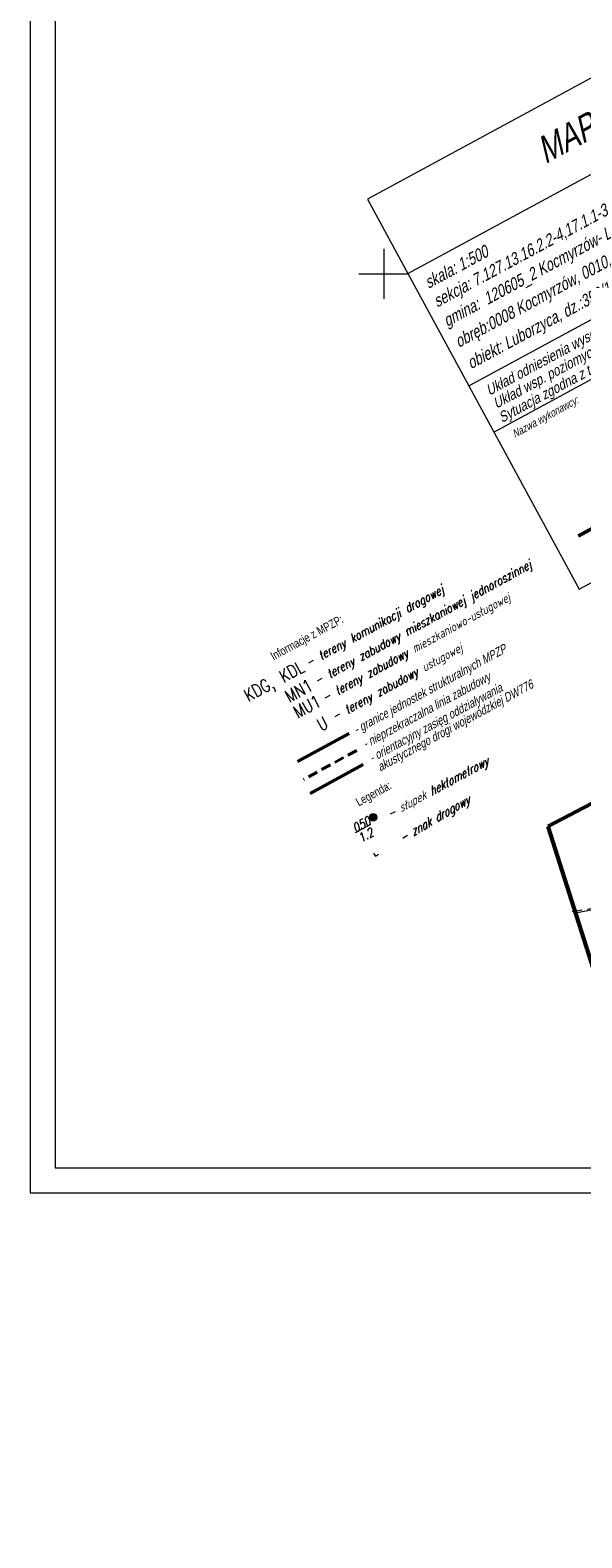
# Model space of a CAD drawing. Header units: metres. Extents: x 7437415 to 7437762, y 5556624 to 5556902.
# Tile 1 of 41: x 7437415 to 7437470, y 5556624 to 5556774. Entities that reach past the tile are written whole.
import ezdxf
from ezdxf.enums import TextEntityAlignment as Align

# ---------------------------------------------------------------- set-up
doc = ezdxf.new("R2010")
doc.units = ezdxf.units.M
doc.header["$MEASUREMENT"] = 0
doc.linetypes.add('KTCR02-500', pattern=[1.5, 1, -0.5])
for name, color, linetype, lineweight in [('_TABELKA', 7, 'Continuous', 9), ('BUIB02_01', 250, 'Continuous', 5), ('elementy drogowe', 250, 'Continuous', 5), ('KTCR02', 250, 'Continuous', 5), ('MPZP', 250, 'Continuous', 5), ('SUUS13', 250, 'Continuous', 5), ('Warstwa 1', 250, 'Continuous', 5), ('Warstwa 10', 250, 'Continuous', 5), ('Warstwa 25', 250, 'Continuous', 5), ('Warstwa 3', 250, 'Continuous', 5), ('Warstwa 8', 250, 'Continuous', 5)]:
    doc.layers.add(name, color=color, linetype=linetype, lineweight=lineweight)
doc.styles.add('Arial', font='arial.ttf')
doc.styles.add('mk2012', font='ITALIC_1250.shx', dxfattribs={"width": 0.8, "height": 0.9})
doc.styles.get("Standard").update_dxf_attribs({"font": 'txt.shx', "width": 0.75})
doc.styles.add('Style-WORKING_1250', font='WORKING_1250.shx')
doc.styles.add('Style-WORKING_1250 I 0.26180', font='WORKING_1250.shx', dxfattribs={"oblique": 15})
doc.linetypes.add('KTOK05_01-500', pattern='A,3.75,[13,dgnlstyle-rozp_2015.shx,S=0.002778,R=0,X=0,Y=0],3.75', length=7.5)

# ---------------------------------------------------------------- blocks, each defined once
blk = doc.blocks.new('SUUS13')
at = {"layer": 'SUUS13', "linetype": 'Continuous', "lineweight": 13}
h = blk.add_hatch(color=8, dxfattribs=at)
edge = h.paths.add_edge_path()
edge.add_arc((0, 0), 0.75, 0, 360)
h = blk.add_hatch(color=8, dxfattribs=at)
edge = h.paths.add_edge_path()
edge.add_arc((0, 0), 0.25, 0, 360)
at = {"layer": 'SUUS13', "color": 250, "linetype": 'Continuous', "lineweight": 13}
for radius in [0.75, 0.25]:
    blk.add_circle((0, 0), radius, dxfattribs=at)

msp = doc.modelspace()

# ---------------------------------------------------------------- linework, layer by layer
at = {"layer": 'BUIB02_01', "color": 7, "linetype": 'Continuous', "lineweight": 13}
msp.add_line((7437476.07, 5556687.41), (7437469.205, 5556686.045), dxfattribs=at)
at = {"layer": 'elementy drogowe', "color": 7, "linetype": 'Continuous', "lineweight": 13, "ltscale": 10, "flags": 128}
msp.add_lwpolyline([(7437448.979, 5556692.049), (7437449.153, 5556691.746), (7437449.479, 5556691.933)], dxfattribs=at)
at = {"layer": 'KTCR02', "color": 7, "linetype": 'KTCR02-500', "lineweight": 13, "flags": 128}
msp.add_lwpolyline([(7437468.84, 5556686.21), (7437475.98, 5556687.35), (7437477.67, 5556688.46), (7437482.19, 5556689.06), (7437487.397, 5556689.817)], dxfattribs=at)
at = {"layer": 'MPZP', "color": 212, "linetype": 'KTCR02-500', "lineweight": 40, "flags": 128}
msp.add_lwpolyline([(7437447.29, 5556702.318), (7437441.983, 5556699.417)], dxfattribs=at)
at = {"layer": 'MPZP', "color": 212, "linetype": 'KTOK05_01-500', "lineweight": 40, "flags": 128}
msp.add_lwpolyline([(7437447.935, 5556700.919), (7437442.628, 5556698.018)], dxfattribs=at)
at = {"layer": 'SUUS13', "color": 7, "linetype": 'Continuous', "lineweight": 13}
msp.add_line((7437447.165, 5556694.101), (7437448.703, 5556694.935), dxfattribs=at)
at = {"layer": 'Warstwa 1', "color": 207, "linetype": 'Continuous', "lineweight": 53, "true_color": 0x6e1e6e}
msp.add_line((7437469.463, 5556723.797), (7437474.909, 5556726.749), dxfattribs=at)
at = {"layer": 'Warstwa 1', "color": 207, "linetype": 'Continuous', "lineweight": 53, "true_color": 0x6e1e6e, "flags": 128}
msp.add_lwpolyline([(7437466.384, 5556694.725), (7437479.253, 5556654.299), (7437507.556, 5556623.548), (7437507.556, 5556623.548), (7437761.553, 5556761.255), (7437724.258, 5556829.774), (7437466.384, 5556694.725)], close=True, dxfattribs=at)
at = {"layer": 'Warstwa 10', "color": 7, "linetype": 'Continuous', "lineweight": 0}
for p, q in [((7437519.846, 5556796.225), (7437448.366, 5556757.468)), ((7437452.403, 5556750.024), (7437523.883, 5556788.781)), ((7437448.366, 5556757.468), (7437469.523, 5556718.448)), ((7437458.49, 5556738.791), (7437494.649, 5556758.397)), ((7437469.523, 5556718.448), (7437541.003, 5556757.205)), ((7437460.994, 5556734.175), (7437497.152, 5556753.781))]:
    msp.add_line(p, q, dxfattribs=at)
at = {"layer": 'Warstwa 3', "color": 7, "linetype": 'Continuous', "lineweight": 0}
for p, q in [((7437450, 5556752.5), (7437450, 5556750)), ((7437447.5, 5556750), (7437452.5, 5556750)), ((7437447.5, 5556750), (7437452.5, 5556750)), ((7437450, 5556750), (7437450, 5556747.5))]:
    msp.add_line(p, q, dxfattribs=at)
at = {"layer": 'Warstwa 8', "color": 212, "linetype": 'Continuous', "lineweight": 40}
msp.add_line((7437441.365, 5556701.201), (7437446.521, 5556704.005), dxfattribs=at)

# ---------------------------------------------------------------- block references
at = {"layer": 'SUUS13', "color": 7, "linetype": 'Continuous', "lineweight": 13, "xscale": 0.5, "yscale": 0.5, "zscale": 0.5, "rotation": 272.2605312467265}
msp.add_blockref('SUUS13', (7437448.935, 5556695.632), dxfattribs=at)

# ---------------------------------------------------------------- texts
at = {"layer": 'Warstwa 10', "color": 7, "linetype": 'Continuous', "lineweight": 53, "style": 'Style-WORKING_1250 I 0.26180', "oblique": 15, "width": 0.8}
msp.add_text('MAPA DO CELÓW PROJEKTOWYCH', height=2.625, rotation=28.46675, dxfattribs=at).set_placement((7437486.836, 5556773.678), align=Align.MIDDLE_CENTER)
at = {"layer": 'Warstwa 10', "color": 7, "linetype": 'Continuous', "lineweight": 40, "style": 'Style-WORKING_1250 I 0.26180', "oblique": 15, "width": 0.785714}
msp.add_text('skala: 1:500', height=1.225, rotation=28.46675, dxfattribs=at).set_placement((7437454.467, 5556748.492))
at = {"layer": 'Warstwa 10', "color": 7, "linetype": 'Continuous', "lineweight": 13, "style": 'Style-WORKING_1250 I 0.26180', "oblique": 15, "width": 0.8}
msp.add_text('Nazwa wykonawcy:                    Imię i   nazwisko geodety, który sporządził mapę', height=0.7875, rotation=28.82666, dxfattribs=at).set_placement((7437463.087, 5556733.572))
at = {"layer": 'Warstwa 10', "color": 7, "linetype": 'Continuous', "lineweight": 40, "char_height": 1.225, "attachment_point": 7, "rotation": 28.46675, "line_spacing_factor": 0.6}
for s, insert in [('\\FWORKING_1250;\\Q15;\\H1x;\\W0.785714;sekcja: 7.127.13.16.2.2-4,17.1.1-3', (7437455.514, 5556746.297)), ('\\FWORKING_1250;\\Q15;\\H1x;\\W0.785714;gmina:  120605_2 Kocmyrzów- Luborzyca', (7437456.503, 5556744.362)), ('\\FWORKING_1250;\\Q15;\\H1x;\\W0.785714;obręb:0008 Kocmyrzów, 0010, Luborzyca', (7437457.667, 5556742.263)), ('\\FWORKING_1250;\\Q15;\\H1x;\\W0.785714;obiekt: Luborzyca, dz.:350/1', (7437458.886, 5556740.118))]:
    msp.add_mtext(s, dxfattribs=dict(at, insert=insert))
at = {"layer": 'Warstwa 10', "color": 7, "linetype": 'Continuous', "lineweight": 30, "insert": (7437461.398, 5556736.21), "char_height": 1.05, "attachment_point": 7, "rotation": 28.46675, "line_spacing_factor": 0.85, "style": 'Style-WORKING_1250 I 0.26180'}
msp.add_mtext('\\H1x;\\W0.833335;Układ odniesienia wysokości: Kronsztadt 86\\PUkład wsp. poziomych "2000"\\P', dxfattribs=at)
at = {"layer": 'Warstwa 10', "color": 7, "linetype": 'Continuous', "lineweight": 30, "insert": (7437461.946, 5556734.796), "char_height": 1.05, "attachment_point": 7, "rotation": 28.46675, "line_spacing_factor": 0.6}
msp.add_mtext('\\FWORKING_1250;\\Q15;\\H1x;\\W0.833333;Sytuacja zgodna z terenem na 16.07.2019r.', dxfattribs=at)
at = {"layer": 'Warstwa 10', "color": 7, "linetype": 'Continuous', "lineweight": 0, "char_height": 0.85739, "attachment_point": 1, "rotation": 28.58459, "line_spacing_factor": 1.2}
for s, insert, style in [('\\P\\H1x;\\W0.8;Informacje z MPZP:', (7437437.737, 5556713.568), 'Style-WORKING_1250'), ('\\FWORKING_1250;\\H1x;\\W0.8;Legenda:', (7437447.08, 5556697.465), 'mk2012')]:
    msp.add_mtext(s, dxfattribs=dict(at, insert=insert, style=style))
at = {"layer": 'Warstwa 25', "color": 7, "linetype": 'Continuous', "lineweight": 13, "oblique": 15, "width": 0.8}
for s, p in [('- tereny zabudowy mieszkaniowej jednoroszinnej', (7437442.916, 5556709.614)), ('- tereny komunikacji drogowej', (7437442.05, 5556711.436)), ('- tereny zabudowy mieszkaniowo-usługowej', (7437443.7, 5556707.928)), ('- tereny zabudowy usługowej', (7437444.683, 5556706.043))]:
    msp.add_text(s, height=0.89161, rotation=28.71721, dxfattribs=at).set_placement(p, align=Align.TOP_LEFT)
at = {"layer": 'Warstwa 25', "color": 212, "linetype": 'Continuous', "lineweight": 40, "width": 0.8}
for s, p in [('KDG, KDL', (7437439.019, 5556709.273)), ('MN1', (7437441.507, 5556708.301)), (' MU1', (7437441.925, 5556706.505)), ('U', (7437443.86, 5556704.994))]:
    msp.add_text(s, height=1.25, rotation=28.53003, dxfattribs=at).set_placement(p, align=Align.MIDDLE_CENTER)
at = {"layer": 'Warstwa 25', "color": 7, "linetype": 'Continuous', "lineweight": 13, "oblique": 15, "width": 0.8}
for s, style, p in [('- nieprzekraczalna linia zabudowy', 'Style-WORKING_1250 I 0.26180', (7437447.764, 5556703.295)), ('- słupek hektometrowy', 'mk2012', (7437450.158, 5556696.262))]:
    msp.add_text(s, height=0.89161, rotation=28.71721, dxfattribs=dict(at, style=style)).set_placement(p, align=Align.TOP_LEFT)
at = {"layer": 'Warstwa 25', "color": 7, "linetype": 'Continuous', "lineweight": 0, "style": 'mk2012', "oblique": 15, "width": 0.8}
msp.add_text('- znak drogowy', height=0.9, rotation=30.50947, dxfattribs=at).set_placement((7437451.373, 5556693.835), align=Align.TOP_LEFT)
at = {"layer": 'Warstwa 25', "color": 7, "linetype": 'Continuous', "lineweight": 13, "insert": (7437446.857, 5556704.721), "char_height": 0.89161, "attachment_point": 1, "rotation": 28.71721, "line_spacing_factor": 0.6, "style": 'Arial'}
msp.add_mtext('\\FWORKING_1250;\\Q15;\\H1x;\\W0.8;- granice jednostek strukturalnych MPZP', dxfattribs=at)
at = {"layer": 'Warstwa 25', "color": 7, "linetype": 'Continuous', "lineweight": 13, "insert": (7437448.409, 5556701.896), "char_height": 0.89161, "attachment_point": 1, "rotation": 28.71721, "line_spacing_factor": 0.798413}
msp.add_mtext('\\FWORKING_1250;\\Q15;\\H1x;\\W0.8;- orientacyjny zasięg oddziaływania\\P akustycznego drogi wojewódzkiej DW776', dxfattribs=at)

# ---------------------------------------------------------------- next in the draw order: wipeouts: each hides what was drawn before it
at = {"color": 7, "linetype": 'Continuous', "lineweight": 13, "ltscale": 10}
msp.add_wipeout([(7437448.654, 5556691.863), (7437448.655, 5556692.613), (7437449.304, 5556692.236)], dxfattribs=at).dxf.layer = 'elementy drogowe'

# ---------------------------------------------------------------- next in the draw order: linework, layer by layer
at = {"layer": '_TABELKA', "color": 7}
for points in [[(7437755.425, 5556804.566), (7437414.651, 5556804.566), (7437414.651, 5556658.066), (7437755.425, 5556658.066)], [(7437752.925, 5556802.066), (7437417.151, 5556802.066), (7437417.151, 5556660.566), (7437752.925, 5556660.566)]]:
    msp.add_lwpolyline(points, close=True, dxfattribs=at)

# ---------------------------------------------------------------- next in the draw order: texts
at = {"layer": 'SUUS13', "color": 7, "linetype": 'Continuous', "lineweight": 13, "insert": (7437447.238, 5556693.969), "char_height": 0.9, "attachment_point": 4, "rotation": 29.09951, "line_spacing_factor": 0.76062, "style": 'mk2012'}
msp.add_mtext('\\H1x;\\W0.8;050\\P1.2', dxfattribs=at)

doc.saveas('drawing.dxf')
